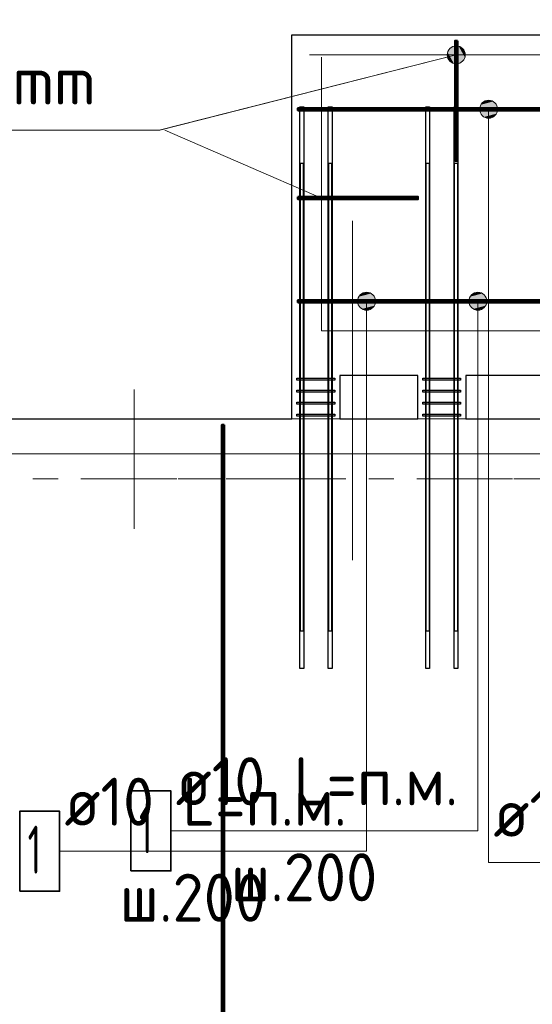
# Model space of a CAD drawing. Header units: metres. Extents: x -38 to 100, y -15 to 21.
# Tile 22 of 246: x 27.91 to 30.05, y 14.21 to 18.31. Entities that reach past the tile are written whole.
import ezdxf

# ---------------------------------------------------------------- set-up
doc = ezdxf.new("R2010")
doc.units = ezdxf.units.M
doc.header["$PDMODE"] = 65
for name, pattern in [('______11', [0.5, 0.4, -0.05, 0, -0.05]), ('______2', [0.0405, 0.03, -0.0105]), ('______3', [0.5, 0.4, -0.1]), ('______5', [1.1, 0.8, -0.1, 0.1, -0.1])]:
    doc.linetypes.add(name, pattern=pattern)
for name, color, linetype, lineweight in [('XR$1$Осевая линия (1)', 7, '______5', 13), ('XR$1$Размерная линия (1)', 7, 'Continuous', 13), ('XR$5$Арм. стержнями верхней зоны', 180, 'Continuous', 35), ('XR$5$Арм. стержнями нижней зоны', 180, 'Continuous', 35), ('XR$5$Арм.стержн. Арматура края', 96, 'Continuous', 35), ('XR$5$Арм.стержн. Хомут', 240, 'Continuous', 35), ('XR$5$Арм.стержн.горизонт. 1', 180, 'Continuous', 35), ('XR$5$Арм.стержн.горизонт. 2', 202, 'Continuous', 35), ('XR$5$Балка (1)', 7, '______3', 13), ('XR$5$Общий слой (1)_1', 7, 'Continuous', 13), ('XR$5$Перекрытие (1)', 7, 'Continuous', 35), ('XR$7$Арм. стержнями верхней зоны', 180, 'Continuous', 35), ('XR$7$Арм. стержнями нижней зоны', 180, 'Continuous', 35), ('XR$7$Арм.стержн. Арматура края', 96, 'Continuous', 35), ('XR$7$Арм.стержн. Хомут', 240, 'Continuous', 35), ('XR$7$Арм.стержн.горизонт. 1', 180, 'Continuous', 35), ('XR$7$Арм.стержн.горизонт. 2', 202, 'Continuous', 35), ('XR$7$Балка (1)', 7, '______3', 13), ('XR$7$Общий слой (1)_1', 7, 'Continuous', 13), ('XR$7$Перекрытие (1)', 7, 'Continuous', 35)]:
    doc.layers.add(name, color=color, linetype=linetype, lineweight=lineweight)
doc.styles.add('ISOCPEUR', font='txt')
doc.dimstyles.new('DIMSTYLE_3', dxfattribs={"dimtxt": 0.2, "dimasz": 0.2, "dimexe": 0, "dimexo": 0, "dimgap": 0.1, "dimtad": 2, "dimdec": 0, "dimlfac": 1000, "dimrnd": 5, "dimzin": 12, "dimdsep": 46, "dimtxsty": 'ISOCPEUR', "dimblk1": 'ALL_ML_STRICH', "dimblk2": 'ALL_ML_STRICH', "dimsah": 1, "dimcen": 0, "dimclrd": 7, "dimclre": 256, "dimclrt": 7, "dimadec": 0, "dimazin": 0, "dimtfac": 1, "dimtdec": 0, "dimtix": 1, "dimtmove": 2, "dimatfit": 3, "dimfxl": 0, "dimtzin": 0, "dimlwd": 0, "dimlwe": -3, "dimarcsym": 0})

# ---------------------------------------------------------------- blocks, each defined once
blk = doc.blocks.new('ALL_ML_STRICH')
at = {"color": 0, "linetype": 'ByBlock', "lineweight": -2}
for p, q in [((0, -0.5), (0, 0.5)), ((-0.3, -0.3), (0.3, 0.3)), ((-1, 0), (0.5, 0))]:
    blk.add_line(p, q, dxfattribs=at)
blk = doc.blocks.new('*D10')
at = {"layer": 'DEFPOINTS', "color": 7, "linetype": 'Continuous', "lineweight": 13, "transparency": 33554687}
for p in [(0.5, 19.5574), (0.5, 19.3768), (61.6, 17.1197)]:
    blk.add_point(p, dxfattribs=at)
at = {"layer": 'XR$1$Размерная линия (1)', "color": 9, "linetype": 'Continuous', "lineweight": -2, "true_color": 0xc7c7c7, "transparency": 33554687}
for p, q in [((0.5, 19.3568), (0.5, 19.5574)), ((61.6, 17.1397), (61.6, 19.5574))]:
    blk.add_line(p, q, dxfattribs=at)
at = {"layer": 'XR$1$Размерная линия (1)', "color": 7, "linetype": 'Continuous', "lineweight": -2, "transparency": 33554687}
blk.add_line((0.5, 19.5574), (61.6, 19.5574), dxfattribs=at)
at = {"layer": 'XR$1$Размерная линия (1)', "color": 7, "linetype": 'Continuous', "lineweight": 13, "transparency": 33554687, "xscale": 0.2, "yscale": 0.2, "zscale": 0.2, "rotation": 180}
blk.add_blockref('ALL_ML_STRICH', (0.5, 19.5574), dxfattribs=at)
at = {"layer": 'XR$1$Размерная линия (1)', "color": 7, "linetype": 'Continuous', "lineweight": 13, "transparency": 33554687, "xscale": 0.2, "yscale": 0.2, "zscale": 0.2}
blk.add_blockref('ALL_ML_STRICH', (61.6, 19.5574), dxfattribs=at)
at = {"layer": 'XR$1$Размерная линия (1)', "color": 7, "linetype": 'Continuous', "lineweight": 13, "transparency": 33554687, "insert": (31.1, 19.7074), "char_height": 0.2, "width": 1, "attachment_point": 5, "style": 'ISOCPEUR'}
blk.add_mtext('\\A1;{61100}', dxfattribs=at)

msp = doc.modelspace()

# ---------------------------------------------------------------- hatches: boundary and pattern name
at = {"layer": 'XR$5$Арм. стержнями нижней зоны', "linetype": 'Continuous', "lineweight": 13, "transparency": 33554687}
for points in [[(29.7877, 17.1402), (29.8627, 17.1402), (29.8574, 17.159)], [(29.7877, 17.1402), (29.8574, 17.159), (29.7929, 17.159)], [(29.7929, 17.159), (29.8574, 17.159), (29.8439, 17.1725)], [(29.7929, 17.159), (29.8439, 17.1725), (29.8064, 17.1725)], [(29.8064, 17.1725), (29.8439, 17.1725), (29.8252, 17.1777)], [(29.7929, 17.1215), (29.8627, 17.1402), (29.7877, 17.1402)], [(29.7929, 17.1215), (29.8574, 17.1215), (29.8627, 17.1402)], [(29.8064, 17.108), (29.8574, 17.1215), (29.7929, 17.1215)], [(29.8064, 17.108), (29.8439, 17.108), (29.8574, 17.1215)], [(29.8439, 17.108), (29.8064, 17.108), (29.8252, 17.1027)]]:
    msp.add_hatch(color=7, dxfattribs=at).paths.add_polyline_path(points)
at = {"layer": 'XR$5$Арм.стержн. Арматура края', "linetype": 'Continuous', "lineweight": 13, "transparency": 33554687}
for points in [[(29.7085, 18.1406), (29.6993, 18.1769), (29.6988, 18.1574)], [(29.6993, 18.1769), (29.7249, 18.1308), (29.709, 18.1933)], [(29.6993, 18.1769), (29.7085, 18.1406), (29.7249, 18.1308)], [(29.709, 18.1933), (29.7444, 18.1303), (29.7259, 18.203)], [(29.709, 18.1933), (29.7249, 18.1308), (29.7444, 18.1303)], [(29.7259, 18.203), (29.7444, 18.1303), (29.7612, 18.14)], [(29.7259, 18.203), (29.7612, 18.14), (29.7454, 18.2025)], [(29.7454, 18.2025), (29.7612, 18.14), (29.771, 18.1564)], [(29.7454, 18.2025), (29.771, 18.1564), (29.7618, 18.1928)], [(29.7618, 18.1928), (29.771, 18.1564), (29.7715, 18.1759)]]:
    msp.add_hatch(color=7, dxfattribs=at).paths.add_polyline_path(points)
at = {"layer": 'XR$7$Арм. стержнями верхней зоны', "linetype": 'Continuous', "lineweight": 13, "transparency": 33554687}
for points in [[(29.8379, 17.959), (29.9024, 17.959), (29.8889, 17.9725)], [(29.8379, 17.959), (29.8889, 17.9725), (29.8514, 17.9725)], [(29.8514, 17.9725), (29.8889, 17.9725), (29.8701, 17.9777)], [(29.8326, 17.9402), (29.9076, 17.9402), (29.9024, 17.959)], [(29.8326, 17.9402), (29.9024, 17.959), (29.8379, 17.959)], [(29.8379, 17.9215), (29.9076, 17.9402), (29.8326, 17.9402)], [(29.8379, 17.9215), (29.9024, 17.9215), (29.9076, 17.9402)], [(29.8514, 17.908), (29.9024, 17.9215), (29.8379, 17.9215)], [(29.8514, 17.908), (29.8889, 17.908), (29.9024, 17.9215)], [(29.8889, 17.908), (29.8514, 17.908), (29.8701, 17.9027)]]:
    msp.add_hatch(color=7, dxfattribs=at).paths.add_polyline_path(points)
at = {"layer": 'XR$7$Арм. стержнями нижней зоны', "linetype": 'Continuous', "lineweight": 13, "transparency": 33554687}
for points in [[(29.3237, 17.1402), (29.3987, 17.1402), (29.3934, 17.159)], [(29.3237, 17.1402), (29.3934, 17.159), (29.3289, 17.159)], [(29.3289, 17.159), (29.3934, 17.159), (29.3799, 17.1725)], [(29.3289, 17.159), (29.3799, 17.1725), (29.3424, 17.1725)], [(29.3424, 17.1725), (29.3799, 17.1725), (29.3612, 17.1777)], [(29.3289, 17.1215), (29.3987, 17.1402), (29.3237, 17.1402)], [(29.3289, 17.1215), (29.3934, 17.1215), (29.3987, 17.1402)], [(29.3424, 17.108), (29.3934, 17.1215), (29.3289, 17.1215)], [(29.3424, 17.108), (29.3799, 17.108), (29.3934, 17.1215)], [(29.3799, 17.108), (29.3424, 17.108), (29.3612, 17.1027)]]:
    msp.add_hatch(color=7, dxfattribs=at).paths.add_polyline_path(points)
at = {"layer": 'XR$7$Арм.стержн. Арматура края', "linetype": 'Continuous', "lineweight": 13, "transparency": 33554687}
for points in [[(29.7085, 18.1406), (29.6993, 18.1769), (29.6988, 18.1575)], [(29.6993, 18.1769), (29.7249, 18.1308), (29.709, 18.1933)], [(29.6993, 18.1769), (29.7085, 18.1406), (29.7249, 18.1308)], [(29.709, 18.1933), (29.7443, 18.1303), (29.7259, 18.203)], [(29.709, 18.1933), (29.7249, 18.1308), (29.7443, 18.1303)], [(29.7259, 18.203), (29.7443, 18.1303), (29.7612, 18.14)], [(29.7259, 18.203), (29.7612, 18.14), (29.7454, 18.2025)], [(29.7454, 18.2025), (29.7612, 18.14), (29.771, 18.1564)], [(29.7454, 18.2025), (29.771, 18.1564), (29.7618, 18.1928)], [(29.7618, 18.1928), (29.771, 18.1564), (29.7715, 18.1759)]]:
    msp.add_hatch(color=7, dxfattribs=at).paths.add_polyline_path(points)

# ---------------------------------------------------------------- linework, layer by layer
at = {"color": 52, "linetype": 'Continuous', "lineweight": 13, "transparency": 33554687}
for p, q in [((29.3023, 17.4744), (29.3023, 16.0616)), ((29.3023, 17.4744), (29.3023, 16.0616)), ((28.3922, 16.7719), (28.3922, 16.192)), ((28.3922, 16.7719), (28.3922, 16.192))]:
    msp.add_line(p, q, dxfattribs=at)
at = {"layer": 'XR$1$Осевая линия (1)', "color": 253, "linetype": '______11', "lineweight": 13, "true_color": 0xa0a0a0, "transparency": 33554687}
msp.add_line((-2.63, 16.4), (62.6, 16.4), dxfattribs=at)
at = {"layer": 'XR$5$Арм. стержнями верхней зоны', "color": 4, "linetype": 'Continuous', "lineweight": 50, "transparency": 33554687}
for points in [[(32.3751, 17.9352), (29.0751, 17.9352), (29.0751, 17.9452), (32.3751, 17.9452), (32.3751, 17.9352)], [(28.7675, 16.6252), (28.7675, 10.7752), (28.7575, 10.7752), (28.7575, 16.6252), (28.7675, 16.6252)]]:
    msp.add_lwpolyline(points, dxfattribs=at)
at = {"layer": 'XR$5$Арм. стержнями нижней зоны', "color": 7, "linetype": 'Continuous', "lineweight": 13, "transparency": 33554687}
for p, q in [((29.8252, 17.1777), (29.8252, 17.1777)), ((29.7877, 17.1402), (29.7877, 17.1402)), ((29.8252, 14.933), (29.8252, 17.1402)), ((29.8627, 17.1402), (29.8627, 17.1402)), ((29.8252, 17.1027), (29.8252, 17.1027)), ((28.5452, 14.933), (29.8252, 14.933))]:
    msp.add_line(p, q, dxfattribs=at)
at = {"layer": 'XR$5$Арм. стержнями нижней зоны', "color": 4, "linetype": 'Continuous', "lineweight": 50, "transparency": 33554687}
msp.add_lwpolyline([(32.3751, 17.1352), (29.0751, 17.1352), (29.0751, 17.1452), (32.3751, 17.1452), (32.3751, 17.1352)], dxfattribs=at)
at = {"layer": 'XR$5$Арм. стержнями нижней зоны', "color": 7, "linetype": 'Continuous', "lineweight": 35, "transparency": 33554687}
msp.add_lwpolyline([(28.3785, 14.7664), (28.5452, 14.7664), (28.5452, 15.0997), (28.3785, 15.0997), (28.3785, 14.7664)], dxfattribs=at)
at = {"layer": 'XR$5$Арм. стержнями нижней зоны', "color": 7, "linetype": 'Continuous', "lineweight": 13, "transparency": 33554687}
msp.add_circle((29.8252, 17.1402), 0.0375, dxfattribs=at)
at = {"layer": 'XR$5$Арм.стержн. Арматура края', "color": 7, "linetype": 'Continuous', "lineweight": 13, "transparency": 33554687}
for p, q in [((29.7259, 18.203), (29.7259, 18.203)), ((29.7715, 18.1759), (29.7715, 18.1759)), ((28.4984, 17.8529), (29.7351, 18.1667)), ((29.6988, 18.1574), (29.6988, 18.1574)), ((29.7444, 18.1303), (29.7444, 18.1303)), ((26.6584, 17.8529), (28.4984, 17.8529))]:
    msp.add_line(p, q, dxfattribs=at)
at = {"layer": 'XR$5$Арм.стержн. Арматура края', "color": 4, "linetype": 'Continuous', "lineweight": 50, "transparency": 33554687}
for points in [[(29.7401, 18.2252), (29.7401, 17.7252), (29.7301, 17.7252), (29.7301, 18.2252), (29.7401, 18.2252)], [(29.0751, 17.5752), (29.5751, 17.5752), (29.5751, 17.5652), (29.0751, 17.5652), (29.0751, 17.5752)]]:
    msp.add_lwpolyline(points, dxfattribs=at)
at = {"layer": 'XR$5$Арм.стержн. Арматура края', "color": 7, "linetype": 'Continuous', "lineweight": 13, "transparency": 33554687}
msp.add_circle((29.7351, 18.1667), 0.0375, dxfattribs=at)
at = {"layer": 'XR$5$Арм.стержн. Хомут', "color": 40, "linetype": 'Continuous', "lineweight": 25, "transparency": 33554687}
for points in [[(29.0701, 16.8192), (29.2281, 16.8192), (29.2281, 16.8112), (29.0701, 16.8112), (29.0701, 16.8192)], [(29.5951, 16.8192), (29.7531, 16.8192), (29.7531, 16.8112), (29.5951, 16.8112), (29.5951, 16.8192)], [(29.0701, 16.7692), (29.2281, 16.7692), (29.2281, 16.7612), (29.0701, 16.7612), (29.0701, 16.7692)], [(29.5951, 16.7692), (29.7531, 16.7692), (29.7531, 16.7612), (29.5951, 16.7612), (29.5951, 16.7692)], [(29.0701, 16.7192), (29.2281, 16.7192), (29.2281, 16.7112), (29.0701, 16.7112), (29.0701, 16.7192)], [(29.5951, 16.7192), (29.7531, 16.7192), (29.7531, 16.7112), (29.5951, 16.7112), (29.5951, 16.7192)], [(29.0701, 16.6692), (29.2281, 16.6692), (29.2281, 16.6612), (29.0701, 16.6612), (29.0701, 16.6692)], [(29.5951, 16.6692), (29.7531, 16.6692), (29.7531, 16.6612), (29.5951, 16.6612), (29.5951, 16.6692)]]:
    msp.add_lwpolyline(points, dxfattribs=at)
at = {"layer": 'XR$5$Арм.стержн.горизонт. 1', "color": 7, "linetype": 'Continuous', "lineweight": 25, "transparency": 33554687}
for points in [[(29.0831, 15.6102), (29.0831, 17.9502), (29.0991, 17.9502), (29.0991, 15.6102), (29.0831, 15.6102)], [(29.2011, 15.6102), (29.2011, 17.9502), (29.2171, 17.9502), (29.2171, 15.6102), (29.2011, 15.6102)], [(29.6081, 15.6102), (29.6081, 17.9502), (29.6241, 17.9502), (29.6241, 15.6102), (29.6081, 15.6102)], [(29.7261, 15.6102), (29.7261, 17.9502), (29.7421, 17.9502), (29.7421, 15.6102), (29.7261, 15.6102)]]:
    msp.add_lwpolyline(points, dxfattribs=at)
at = {"layer": 'XR$5$Арм.стержн.горизонт. 2', "color": 34, "linetype": 'Continuous', "lineweight": 25, "transparency": 33554687}
for points in [[(29.0971, 17.7152), (29.0971, 15.7652), (29.0851, 15.7652), (29.0851, 17.7152), (29.0971, 17.7152)], [(29.2151, 17.7152), (29.2151, 15.7652), (29.2031, 15.7652), (29.2031, 17.7152), (29.2151, 17.7152)], [(29.6221, 17.7152), (29.6221, 15.7652), (29.6101, 15.7652), (29.6101, 17.7152), (29.6221, 17.7152)], [(29.7401, 17.7152), (29.7401, 15.7652), (29.7281, 15.7652), (29.7281, 17.7152), (29.7401, 17.7152)]]:
    msp.add_lwpolyline(points, dxfattribs=at)
at = {"layer": 'XR$5$Балка (1)', "color": 7, "linetype": '______2', "lineweight": 18, "transparency": 33554687}
for p, q in [((29.0501, 16.6502), (29.2501, 16.6502)), ((32.675, 16.4002), (26.03, 16.4002))]:
    msp.add_line(p, q, dxfattribs=at)
at = {"layer": 'XR$5$Общий слой (1)_1', "color": 7, "linetype": 'Continuous', "lineweight": 13, "transparency": 33554687}
msp.add_line((29.173, 17.5702), (28.5199, 17.8523), dxfattribs=at)
for points in [[(29.173, 18.1567), (29.173, 17.0167), (32.273, 17.0167), (32.273, 18.1667), (29.123, 18.1667)], [(0.4913, -0.2255), (0.4913, 16.4945), (18.9313, 16.4945), (18.9313, 12.1345), (21.7613, 12.1345), (21.7613, 11.6345), (23.8313, 11.6345), (23.8313, 16.5045), (32.4113, 16.5045), (32.4113, 9.0745)]]:
    msp.add_lwpolyline(points, dxfattribs=at)
at = {"layer": 'XR$5$Перекрытие (1)', "color": 7, "linetype": 'Continuous', "lineweight": 25, "transparency": 33554687}
for p, q in [((29.0501, 16.8302), (29.0501, 18.2502)), ((29.0501, 18.2502), (32.4001, 18.2502)), ((29.0501, 16.6502), (29.0501, 16.8302)), ((29.5751, 16.8302), (29.2501, 16.8302)), ((29.2501, 16.8302), (29.2501, 16.6502)), ((29.5751, 16.6502), (29.5751, 16.8302)), ((29.7751, 16.8302), (29.7751, 16.6502)), ((30.1001, 16.8302), (29.7751, 16.8302)), ((23.6503, 16.6502), (29.0501, 16.6502)), ((29.2501, 16.6502), (29.5751, 16.6502)), ((29.7751, 16.6502), (30.1001, 16.6502))]:
    msp.add_line(p, q, dxfattribs=at)
at = {"layer": 'XR$5$Перекрытие (1)', "color": 7, "linetype": '______2', "lineweight": 18, "transparency": 33554687}
for p, q in [((29.0501, 16.6502), (29.2501, 16.6502)), ((29.2501, 16.6502), (29.0501, 16.6502)), ((29.7751, 16.6502), (29.5751, 16.6502)), ((29.5751, 16.6502), (29.7751, 16.6502))]:
    msp.add_line(p, q, dxfattribs=at)
at = {"layer": 'XR$7$Арм. стержнями верхней зоны', "color": 7, "linetype": 'Continuous', "lineweight": 13, "transparency": 33554687}
for p, q in [((29.8701, 17.9777), (29.8701, 17.9777)), ((29.8326, 17.9402), (29.8326, 17.9402)), ((29.8701, 14.8016), (29.8701, 17.9402)), ((29.9076, 17.9402), (29.9076, 17.9402)), ((29.8701, 17.9027), (29.8701, 17.9027)), ((29.8701, 14.8016), (31.1501, 14.8016))]:
    msp.add_line(p, q, dxfattribs=at)
at = {"layer": 'XR$7$Арм. стержнями верхней зоны', "color": 4, "linetype": 'Continuous', "lineweight": 50, "transparency": 33554687}
msp.add_lwpolyline([(32.3751, 17.9352), (29.0751, 17.9352), (29.0751, 17.9452), (32.3751, 17.9452), (32.3751, 17.9352)], dxfattribs=at)
at = {"layer": 'XR$7$Арм. стержнями верхней зоны', "color": 7, "linetype": 'Continuous', "lineweight": 13, "transparency": 33554687}
msp.add_circle((29.8701, 17.9402), 0.0375, dxfattribs=at)
at = {"layer": 'XR$7$Арм. стержнями нижней зоны', "color": 7, "linetype": 'Continuous', "lineweight": 13, "transparency": 33554687}
for p, q in [((29.3612, 17.1777), (29.3612, 17.1777)), ((29.3237, 17.1402), (29.3237, 17.1402)), ((29.3612, 14.8479), (29.3612, 17.1402)), ((29.3987, 17.1402), (29.3987, 17.1402)), ((29.3612, 17.1027), (29.3612, 17.1027)), ((28.0812, 14.8479), (29.3612, 14.8479))]:
    msp.add_line(p, q, dxfattribs=at)
at = {"layer": 'XR$7$Арм. стержнями нижней зоны', "color": 4, "linetype": 'Continuous', "lineweight": 50, "transparency": 33554687}
msp.add_lwpolyline([(32.3751, 17.1352), (29.0751, 17.1352), (29.0751, 17.1452), (32.3751, 17.1452), (32.3751, 17.1352)], dxfattribs=at)
at = {"layer": 'XR$7$Арм. стержнями нижней зоны', "color": 7, "linetype": 'Continuous', "lineweight": 35, "transparency": 33554687}
msp.add_lwpolyline([(27.9145, 14.6813), (28.0812, 14.6813), (28.0812, 15.0146), (27.9145, 15.0146), (27.9145, 14.6813)], dxfattribs=at)
at = {"layer": 'XR$7$Арм. стержнями нижней зоны', "color": 7, "linetype": 'Continuous', "lineweight": 13, "transparency": 33554687}
msp.add_circle((29.3612, 17.1402), 0.0375, dxfattribs=at)
at = {"layer": 'XR$7$Арм.стержн. Арматура края', "color": 7, "linetype": 'Continuous', "lineweight": 13, "transparency": 33554687}
for p, q in [((29.7259, 18.203), (29.7259, 18.203)), ((29.7715, 18.1759), (29.7715, 18.1759)), ((28.4968, 17.8532), (29.7351, 18.1667)), ((29.6988, 18.1575), (29.6988, 18.1575)), ((29.7443, 18.1303), (29.7443, 18.1303)), ((26.6568, 17.8532), (28.4968, 17.8532))]:
    msp.add_line(p, q, dxfattribs=at)
at = {"layer": 'XR$7$Арм.стержн. Арматура края', "color": 4, "linetype": 'Continuous', "lineweight": 50, "transparency": 33554687}
for points in [[(29.7401, 18.2252), (29.7401, 17.7252), (29.7301, 17.7252), (29.7301, 18.2252), (29.7401, 18.2252)], [(29.0751, 17.5752), (29.5751, 17.5752), (29.5751, 17.5652), (29.0751, 17.5652), (29.0751, 17.5752)]]:
    msp.add_lwpolyline(points, dxfattribs=at)
at = {"layer": 'XR$7$Арм.стержн. Арматура края', "color": 7, "linetype": 'Continuous', "lineweight": 13, "transparency": 33554687}
msp.add_circle((29.7351, 18.1667), 0.0375, dxfattribs=at)
at = {"layer": 'XR$7$Арм.стержн. Хомут', "color": 40, "linetype": 'Continuous', "lineweight": 25, "transparency": 33554687}
for points in [[(29.0701, 16.8192), (29.2281, 16.8192), (29.2281, 16.8112), (29.0701, 16.8112), (29.0701, 16.8192)], [(29.5951, 16.8192), (29.7531, 16.8192), (29.7531, 16.8112), (29.5951, 16.8112), (29.5951, 16.8192)], [(29.0701, 16.7692), (29.2281, 16.7692), (29.2281, 16.7612), (29.0701, 16.7612), (29.0701, 16.7692)], [(29.5951, 16.7692), (29.7531, 16.7692), (29.7531, 16.7612), (29.5951, 16.7612), (29.5951, 16.7692)], [(29.0701, 16.7192), (29.2281, 16.7192), (29.2281, 16.7112), (29.0701, 16.7112), (29.0701, 16.7192)], [(29.5951, 16.7192), (29.7531, 16.7192), (29.7531, 16.7112), (29.5951, 16.7112), (29.5951, 16.7192)], [(29.0701, 16.6692), (29.2281, 16.6692), (29.2281, 16.6612), (29.0701, 16.6612), (29.0701, 16.6692)], [(29.5951, 16.6692), (29.7531, 16.6692), (29.7531, 16.6612), (29.5951, 16.6612), (29.5951, 16.6692)]]:
    msp.add_lwpolyline(points, dxfattribs=at)
at = {"layer": 'XR$7$Арм.стержн.горизонт. 1', "color": 7, "linetype": 'Continuous', "lineweight": 25, "transparency": 33554687}
for points in [[(29.0831, 15.6102), (29.0831, 17.9502), (29.0991, 17.9502), (29.0991, 15.6102), (29.0831, 15.6102)], [(29.2011, 15.6102), (29.2011, 17.9502), (29.2171, 17.9502), (29.2171, 15.6102), (29.2011, 15.6102)], [(29.6081, 15.6102), (29.6081, 17.9502), (29.6241, 17.9502), (29.6241, 15.6102), (29.6081, 15.6102)], [(29.7261, 15.6102), (29.7261, 17.9502), (29.7421, 17.9502), (29.7421, 15.6102), (29.7261, 15.6102)]]:
    msp.add_lwpolyline(points, dxfattribs=at)
at = {"layer": 'XR$7$Арм.стержн.горизонт. 2', "color": 34, "linetype": 'Continuous', "lineweight": 25, "transparency": 33554687}
for points in [[(29.0971, 17.7152), (29.0971, 15.7652), (29.0851, 15.7652), (29.0851, 17.7152), (29.0971, 17.7152)], [(29.2151, 17.7152), (29.2151, 15.7652), (29.2031, 15.7652), (29.2031, 17.7152), (29.2151, 17.7152)], [(29.6221, 17.7152), (29.6221, 15.7652), (29.6101, 15.7652), (29.6101, 17.7152), (29.6221, 17.7152)], [(29.7401, 17.7152), (29.7401, 15.7652), (29.7281, 15.7652), (29.7281, 17.7152), (29.7401, 17.7152)]]:
    msp.add_lwpolyline(points, dxfattribs=at)
at = {"layer": 'XR$7$Балка (1)', "color": 7, "linetype": '______2', "lineweight": 25, "transparency": 33554687}
for p, q in [((26.03, 16.6502), (29.0501, 16.6502)), ((29.2501, 16.6502), (29.5751, 16.6502)), ((29.7751, 16.6502), (30.1001, 16.6502))]:
    msp.add_line(p, q, dxfattribs=at)
at = {"layer": 'XR$7$Балка (1)', "color": 7, "linetype": '______2', "lineweight": 18, "transparency": 33554687}
for p, q in [((29.0501, 16.6502), (29.2501, 16.6502)), ((29.5751, 16.6502), (29.7751, 16.6502))]:
    msp.add_line(p, q, dxfattribs=at)
at = {"layer": 'XR$7$Общий слой (1)_1', "color": 7, "linetype": 'Continuous', "lineweight": 13, "transparency": 33554687}
msp.add_line((29.173, 17.5702), (28.5199, 17.8523), dxfattribs=at)
for points in [[(29.173, 18.1567), (29.173, 17.0167), (32.273, 17.0167), (32.273, 18.1667), (29.123, 18.1667)], [(0.4913, -0.2255), (0.4913, 16.4945), (18.9313, 16.4945), (18.9313, 10.6045), (21.5013, 10.6045), (21.5013, 8.7845), (26.3013, 8.7845), (26.3013, 16.5045), (32.4113, 16.5045), (32.4113, 9.0745)]]:
    msp.add_lwpolyline(points, dxfattribs=at)
at = {"layer": 'XR$7$Перекрытие (1)', "color": 7, "linetype": 'Continuous', "lineweight": 25, "transparency": 33554687}
for p, q in [((29.0501, 16.8302), (29.0501, 18.2502)), ((29.0501, 18.2502), (32.4001, 18.2502)), ((29.0501, 16.6502), (29.0501, 16.8302)), ((29.5751, 16.8302), (29.2501, 16.8302)), ((29.2501, 16.8302), (29.2501, 16.6502)), ((29.5751, 16.6502), (29.5751, 16.8302)), ((30.1001, 16.8302), (29.7751, 16.8302)), ((29.7751, 16.8302), (29.7751, 16.6502))]:
    msp.add_line(p, q, dxfattribs=at)
at = {"layer": 'XR$7$Перекрытие (1)', "color": 7, "linetype": '______2', "lineweight": 18, "transparency": 33554687}
for p, q in [((29.2501, 16.6502), (29.0501, 16.6502)), ((29.2501, 16.6502), (29.0501, 16.6502)), ((29.7751, 16.6502), (29.5751, 16.6502)), ((29.7751, 16.6502), (29.5751, 16.6502)), ((32.675, 16.4002), (26.03, 16.4002))]:
    msp.add_line(p, q, dxfattribs=at)

# ---------------------------------------------------------------- texts
at = {"layer": 'XR$5$Арм. стержнями нижней зоны', "color": 7, "linetype": 'Continuous', "lineweight": 25, "transparency": 33554687, "char_height": 0.2, "attachment_point": 7, "style": 'ISOCPEUR'}
for s, insert, width in [('\\W0.94;ø10 L=п.м.', (28.5652, 15.0397), 1.333221), ('\\W0.56;1', (28.4119, 14.8397), 0.155556), ('\\W0.95;ш.200 ', (28.7952, 14.6397), 0.874664)]:
    msp.add_mtext(s, dxfattribs=dict(at, insert=insert, width=width))
at = {"layer": 'XR$5$Арм.стержн. Арматура края', "color": 7, "linetype": 'Continuous', "lineweight": 25, "transparency": 33554687, "insert": (26.6984, 17.9596), "char_height": 0.2, "width": 1.871128, "attachment_point": 7, "style": 'ISOCPEUR'}
msp.add_mtext('\\W0.92;ø10 L=1135mm ', dxfattribs=at)
at = {"layer": 'XR$7$Арм. стержнями верхней зоны', "color": 7, "linetype": 'Continuous', "lineweight": 25, "transparency": 33554687, "insert": (29.8901, 14.9083), "char_height": 0.2, "width": 1.333221, "attachment_point": 7, "style": 'ISOCPEUR'}
msp.add_mtext('\\W0.94;ø10 L=п.м.', dxfattribs=at)
at = {"layer": 'XR$7$Арм. стержнями нижней зоны', "color": 7, "linetype": 'Continuous', "lineweight": 25, "transparency": 33554687, "char_height": 0.2, "attachment_point": 7, "style": 'ISOCPEUR'}
for s, insert, width in [('\\W0.94;ø10 L=п.м.', (28.1012, 14.9546), 1.333221), ('\\W0.56;1', (27.9478, 14.7546), 0.155556), ('\\W0.95;ш.200 ', (28.3312, 14.5546), 0.874664)]:
    msp.add_mtext(s, dxfattribs=dict(at, insert=insert, width=width))
at = {"layer": 'XR$7$Арм.стержн. Арматура края', "color": 7, "linetype": 'Continuous', "lineweight": 25, "transparency": 33554687, "insert": (26.6968, 17.9599), "char_height": 0.2, "width": 1.871128, "attachment_point": 7, "style": 'ISOCPEUR'}
msp.add_mtext('\\W0.92;ø10 L=1135mm ', dxfattribs=at)

# ---------------------------------------------------------------- dimensions: what is measured, and where the dimension line sits
at = {"layer": 'XR$1$Размерная линия (1)', "color": 7, "linetype": 'Continuous', "lineweight": 13, "transparency": 33554687}
dim = msp.add_linear_dim(base=(61.6, 19.5574), p1=(0.5, 19.3568), p2=(61.6, 17.1397), dimstyle='DIMSTYLE_3', override={"dimpost": '<>', "dimclrd": 7, "dimclre": 9, "dimclrt": 7, "dimlwd": 0, "dimlwe": 65533}, dxfattribs=at)
dim.commit()
dim.dimension.update_dxf_attribs({"geometry": '*D10', "text_midpoint": (31.1, 19.7074), "dimtype": 160})

doc.saveas('drawing.dxf')
